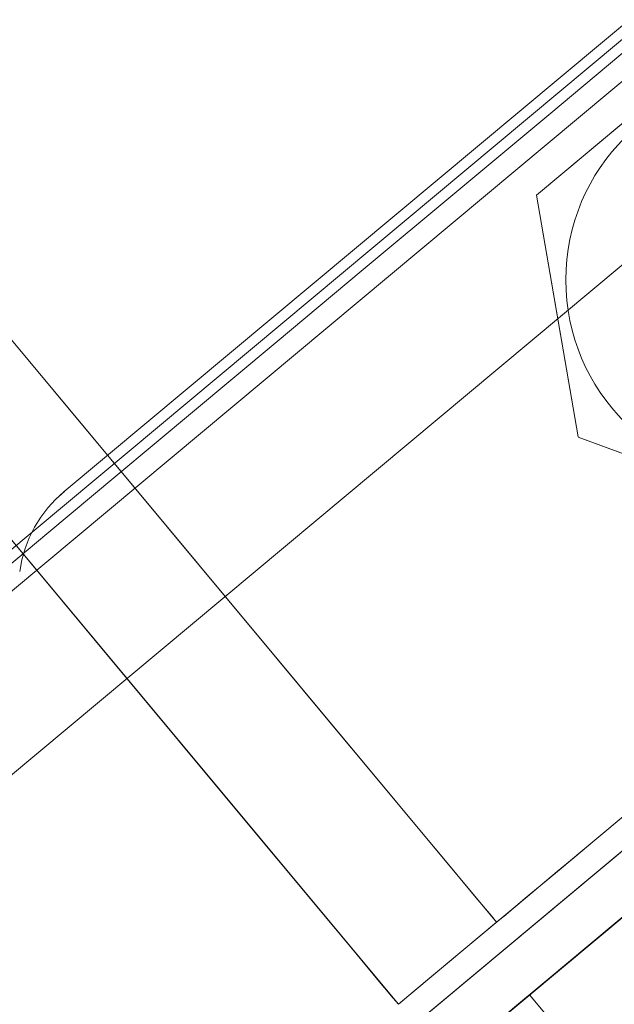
# Model space of a CAD drawing. Header units: millimetres. Extents: x -125266 to 274256, y -711690 to -301689.
# Tile 54 of 256: x -53293 to -53279, y -361070 to -361047. Entities that reach past the tile are written whole.
import ezdxf

# ---------------------------------------------------------------- set-up
doc = ezdxf.new("R2010")
doc.units = ezdxf.units.MM
doc.linetypes.add('CONTINOUS', pattern=[0])
for name, color, linetype, lineweight in [('AD Wall', 8, 'Continuous', 15), ('ARCH', 7, 'Continuous', 0), ('Equipment', 8, 'Continuous', 0), ('MEPTEK HVAC-Kitchen Fresh Air Duct', 3, 'Continuous', 30), ('MEPTEK-TEXT1', 7, 'Continuous', 30)]:
    doc.layers.add(name, color=color, linetype=linetype, lineweight=lineweight)
doc.layers.add('Light Equipment', color=8, linetype='Continuous')
doc.styles.get("Standard").update_dxf_attribs({"font": 'ARIALN.TTF'})
doc.styles.add('Times New Roman', font='times.ttf', dxfattribs={"height": 150})
doc.dimstyles.new('ARA-125', dxfattribs={"dimtxt": 200, "dimasz": 75, "dimexe": 0, "dimexo": 75, "dimgap": 7.5, "dimtad": 0, "dimdec": 0, "dimrnd": 5, "dimdsep": 46, "dimtxsty": 'Times New Roman', "dimblk": 'ARCHTICK', "dimcen": 56.25, "dimdle": 56.25, "dimclrd": 256, "dimclre": 256, "dimclrt": 256, "dimazin": 3, "dimtfac": 1, "dimtdec": 0, "dimtix": 1, "dimtmove": 1, "dimatfit": 3, "dimfxl": 0, "dimtolj": 1, "dimlwd": -1, "dimlwe": 0, "dimarcsym": 0})
pattern_1 = [(22.867872, (419150.544, -703283.92), (-30.845707, 73.1364), [])]

# ---------------------------------------------------------------- blocks, each defined once
blk = doc.blocks.new('A$Cf0359734')
at = {"layer": 'Equipment', "extrusion": (0, 0, -1), "elevation": -15}
for points in [[(-610.078, 1224.798, -3.802846), (-1131.035, 947.449, 3.802846)], [(-563.585, 1106.137, -3.146449), (-1057.949, 842.946, 3.146449)]]:
    blk.add_lwpolyline(points, format="xyb", close=True, dxfattribs=at)
for points in [[(-591.722, 1158.987, -3.538831), (-1086.084, 895.797), (-1091.774, 906.486), (-1091.58, 906.121), (-1086.084, 895.797), (-1084.559, 898.382), (-1083.015, 900.957), (-1081.46, 903.525), (-1079.888, 906.087), (-1078.303, 908.636), (-1076.702, 911.181)], [(-1077.22, 914.233), (-1087.359, 908.836), (-1091.168, 906.808, 3.626728), (-598.019, 1169.352)], [(-597.218, 1169.311, -3.616317), (-1091.58, 906.121), (-1091.532, 906.208), (-1091.475, 906.293), (-1091.426, 906.38), (-1091.369, 906.465), (-1091.32, 906.552), (-1091.272, 906.639), (-1091.215, 906.724), (-1091.168, 906.808), (-598.022, 1169.351)], [(-597.218, 1169.31, -3.616317), (-1091.582, 906.12, 3.616317), (-597.219, 1169.312)], [(-591.722, 1158.988, -3.538831), (-1086.084, 895.795), (-1084.554, 898.384), (-1083.015, 900.956), (-1081.455, 903.526), (-1079.889, 906.086), (-1078.304, 908.635), (-1076.703, 911.179)], [(-599.158, 1041.719, -0.011713), (-984.646, 836.489), (-990.409, 833.326), (-995.883, 829.759), (-1000.962, 825.886), (-1005.713, 821.665), (-1011.224, 815.871), (-1016.164, 809.592), (-1020.378, 803.047), (-1023.979, 796.101), (-1025.529, 792.694), (-1080.437, 895.526, 3.572618), (-594.649, 1154.151, -3.572618), (-1080.436, 895.526, 3.572618), (-594.65, 1154.151, -3.572618), (-1080.31, 895.593), (-1031.842, 804.552), (-1031.857, 804.516), (-1031.842, 804.552)], [(-546.271, 1063.035, -2.890001), (-1031.776, 804.429), (-1025.527, 792.692)]]:
    blk.add_lwpolyline(points, format="xyb", dxfattribs=at)
for points in [[(-696.698, 249.523), (-698.107, 252.171), (-274.369, 477.762), (-698.107, 252.171), (-698.135, 252.224), (-698.214, 252.372), (-698.344, 252.615), (-698.519, 252.944), (-698.733, 253.346), (-698.978, 253.806), (-699.243, 254.304), (-699.516, 254.818), (-699.243, 254.304), (-698.978, 253.806), (-698.733, 253.346), (-698.519, 252.944), (-698.344, 252.615), (-698.214, 252.372), (-698.135, 252.224), (-698.107, 252.171)], [(-698.106, 252.17), (-696.697, 249.522), (-272.959, 475.114), (-696.697, 249.522)], [(-698.105, 252.172), (-697.936, 252.262), (-697.438, 252.527), (-696.617, 252.964), (-695.521, 253.547), (-694.182, 254.26), (-692.657, 255.072), (-691, 255.954), (-689.279, 256.87), (-283.198, 473.062), (-689.279, 256.87), (-691, 255.954), (-692.657, 255.072), (-694.182, 254.26), (-695.521, 253.547), (-696.617, 252.964), (-697.438, 252.527), (-697.936, 252.262)], [(-281.788, 470.414), (-687.87, 254.222)], [(-703.608, 292.297), (-681.519, 250.806)], [(-682.423, 250.892), (-704.042, 291.499)], [(-684.913, 257.698), (-699.784, 285.63)], [(-710.327, 275.123), (-699.517, 254.82)], [(-710.327, 275.123), (-699.517, 254.82)], [(-695.598, 263.423), (-692.554, 268.298), (-695.257, 273.375), (-694.279, 271.538), (-692.903, 268.955), (-692.554, 268.298), (-694.185, 265.683)], [(-701.343, 263.617), (-698.679, 263.526), (-695.598, 263.42)], [(-684.651, 255.571), (-684.596, 255.838), (-684.565, 256.113), (-684.562, 256.386), (-684.585, 256.66), (-684.635, 256.932), (-684.7, 257.196), (-684.795, 257.451), (-684.914, 257.7), (-684.795, 257.451), (-684.7, 257.196), (-684.635, 256.932), (-684.585, 256.66), (-684.562, 256.386), (-684.565, 256.113), (-684.596, 255.838)], [(-699.516, 254.817), (-698.966, 253.784), (-698.439, 252.794), (-697.951, 251.878), (-697.523, 251.074), (-697.174, 250.417), (-696.911, 249.925), (-696.751, 249.623), (-696.697, 249.522), (-696.528, 249.613), (-696.025, 249.88), (-695.209, 250.314), (-694.114, 250.898), (-692.774, 251.611), (-691.249, 252.423), (-689.592, 253.305), (-687.872, 254.221), (-689.592, 253.305), (-691.249, 252.423), (-692.774, 251.611), (-694.114, 250.898), (-695.209, 250.314), (-696.025, 249.88), (-696.528, 249.613), (-696.697, 249.522), (-696.751, 249.623), (-696.911, 249.925), (-697.174, 250.417), (-697.523, 251.074), (-697.951, 251.878), (-698.439, 252.794), (-698.966, 253.784)]]:
    blk.add_lwpolyline(points, close=True, dxfattribs=at)
for points in [[(-684.654, 225.624), (-725.758, 302.831)], [(-684.655, 225.625), (-725.758, 302.832), (-726.817, 302.268)], [(-725.759, 302.831), (-726.818, 302.268), (-685.714, 225.061)], [(-726.817, 302.267), (-685.714, 225.06)], [(-683.551, 245.987), (-708.741, 293.302), (-709.115, 294.21), (-709.306, 295.169), (-709.299, 296.151), (-709.112, 297.114), (-708.73, 298.017), (-708.184, 298.831), (-707.494, 299.524), (-706.676, 300.069)], [(-703.599, 291.733), (-703.515, 291.574), (-703.261, 291.098), (-702.841, 290.309), (-702.263, 289.224), (-701.536, 287.858), (-700.671, 286.232), (-699.681, 284.374), (-698.582, 282.309), (-697.393, 280.075), (-696.13, 277.703), (-694.816, 275.236), (-693.469, 272.706), (-692.111, 270.154), (-690.763, 267.623), (-689.45, 265.156), (-688.187, 262.784), (-686.998, 260.55), (-685.898, 258.485), (-684.909, 256.627), (-684.044, 255.001)], [(-683.55, 245.985), (-708.739, 293.3)], [(-715.912, 281.782), (-715.824, 281.618), (-715.562, 281.126), (-715.134, 280.321), (-714.542, 279.209), (-713.803, 277.822), (-712.927, 276.175), (-711.932, 274.307), (-710.835, 272.247), (-709.66, 270.039), (-708.423, 267.715), (-707.154, 265.333), (-705.869, 262.919), (-704.598, 260.531), (-703.363, 258.212), (-702.188, 256.004), (-701.091, 253.945), (-700.096, 252.076), (-699.22, 250.429)], [(-701.091, 253.944), (-700.096, 252.075), (-699.219, 250.428)], [(-699.462, 250.885), (-699.547, 251.044), (-699.806, 251.531), (-700.229, 252.325), (-700.807, 253.41), (-701.526, 254.76), (-702.368, 256.343), (-703.31, 258.112), (-704.333, 260.034), (-705.407, 262.051), (-706.512, 264.126), (-707.614, 266.196), (-708.69, 268.218), (-709.711, 270.135), (-710.655, 271.909), (-711.495, 273.486), (-712.214, 274.836), (-712.792, 275.922), (-713.217, 276.721), (-713.474, 277.203), (-713.561, 277.367), (-716.208, 275.958), (-713.561, 277.367)], [(-692.553, 268.296), (-692.553, 268.296)], [(-695.597, 263.421), (-695.597, 263.421)], [(-684.914, 257.7), (-684.914, 257.7)], [(-703.104, 257.725), (-688.653, 230.582)], [(-684.65, 255.57), (-684.65, 255.57)], [(-699.518, 254.817), (-699.518, 254.817)], [(-699.518, 254.817), (-699.518, 254.817)], [(-698.108, 252.17), (-698.108, 252.17)], [(-698.108, 252.17), (-698.108, 252.17)], [(-697.111, 246.468), (-697.57, 247.331), (-698.01, 248.157), (-698.419, 248.925), (-698.774, 249.592), (-699.064, 250.137), (-699.284, 250.55), (-699.417, 250.799), (-699.462, 250.884), (-702.109, 249.474)], [(-699.463, 250.885), (-699.463, 250.885)], [(-702.11, 249.474), (-699.463, 250.883)]]:
    blk.add_lwpolyline(points, dxfattribs=at)
at = {"layer": 'Equipment', "extrusion": (0, 0, -1)}
blk.add_circle((-698.304, 268.495, -15), 4.711, dxfattribs=at)
for centre, radius, start, end in [((-625.132, 625.132, -15), 625.132, 145.142558, 90.917696), ((-624.647, 624.948, -15), 545.055, 148.86045, 87.1998), ((-624.649, 624.946, -15), 545.055, 148.86045, 87.1998), ((-624.649, 624.946, -15), 545.055, 148.86045, 87.1998), ((-624.649, 624.946, -15), 545.055, 148.86045, 87.1998), ((-624.648, 624.948, -15), 535.053, 147.01591, 89.04434), ((-624.648, 624.948, -15), 535.053, 147.01591, 89.04434)]:
    blk.add_arc(centre, radius, start, end, dxfattribs=at)
blk = doc.blocks.new('ARCH')
at = {"layer": 'AD Wall', "lineweight": 0}
h = blk.add_hatch(dxfattribs=at)
h.set_pattern_fill('ANSI31', color=256, scale=25, angle=-22.1321)
h.set_pattern_definition(pattern_1)
edge = h.paths.add_edge_path()
edge.add_arc((-53209.777, -360694.998), 761.132, 66.950176, 372.725314)
edge.add_line((-52467.341, -360527.338), (-52564.885, -360549.366))
edge.add_arc((-53209.777, -360694.998), 661.132, -293.049824, 12.725314, ccw=False)
edge.add_line((-52950.923, -360086.648), (-52911.77, -359994.631))
h = blk.add_hatch(dxfattribs=at)
h.set_pattern_fill('ANSI31', color=256, scale=25, angle=-22.1321)
h.set_pattern_definition(pattern_1)
edge = h.paths.add_edge_path()
edge.add_arc((-53209.777, -360694.998), 761.132, 66.950176, 372.725314)
edge.add_line((-52467.341, -360527.338), (-52564.885, -360549.366))
edge.add_arc((-53209.777, -360694.998), 661.132, -293.049824, 12.725314, ccw=False)
edge.add_line((-52950.923, -360086.648), (-52911.77, -359994.631))
at = {"layer": 'AD Wall', "lineweight": 0, "extrusion": (0, 0, -1)}
for radius in [761.132, 761.132, 661.132, 661.132]:
    blk.add_arc((53209.777, -360694.998, -5.049), radius, 167.274686, 113.049824, dxfattribs=at)
at = {"layer": 'Light Equipment', "lineweight": 0, "extrusion": (0, 0, -1), "elevation": -5.049}
for points in [[(52997.285, -360133.855, -3.802846), (52619.203, -360587.036, 3.802846)], [(53085.056, -360226.257, -3.146449), (52726.274, -360656.304, 3.146449)]]:
    blk.add_lwpolyline(points, format="xyb", close=True, dxfattribs=at)
for points in [[(52681.566, -360597.53), (52674.208, -360606.349), (52671.443, -360609.663, 3.626728), (53029.343, -360180.672)], [(53030.101, -360180.409, -3.616317), (52671.32, -360610.454), (52671.332, -360610.355), (52671.353, -360610.255), (52671.365, -360610.156), (52671.386, -360610.056), (52671.399, -360609.957), (52671.411, -360609.858), (52671.432, -360609.758), (52671.443, -360609.663), (53029.342, -360180.674)], [(53030.101, -360180.41, -3.616317), (52671.318, -360610.456, 3.616317), (53030.101, -360180.408)], [(53039.081, -360187.901, -3.538831), (52680.301, -360617.948), (52680.744, -360614.974), (52681.2, -360612.012), (52681.677, -360609.043), (52682.163, -360606.082), (52682.671, -360603.124), (52683.196, -360600.164)], [(53039.082, -360187.901, -3.538831), (52680.301, -360617.947), (52671.003, -360610.189), (52671.321, -360610.454), (52680.301, -360617.947), (52680.74, -360614.977), (52681.2, -360612.01), (52681.673, -360609.046), (52682.163, -360606.081), (52682.671, -360603.122), (52683.196, -360600.162)], [(53076.373, -360299.33, -0.011713), (52796.609, -360634.668), (52792.462, -360639.77), (52788.735, -360645.136), (52785.489, -360650.637), (52782.678, -360656.337), (52779.757, -360663.781), (52777.546, -360671.458), (52776.108, -360679.109), (52775.39, -360686.899), (52775.238, -360690.639), (52685.634, -360616.071, 3.572618), (53038.192, -360193.484, -3.572618), (52685.634, -360616.07, 3.572618), (53038.191, -360193.484, -3.572618), (52685.726, -360615.961), (52764.922, -360682.033), (52764.921, -360682.072), (52764.922, -360682.033)], [(53117.333, -360259.66, -2.890001), (52765.029, -360682.122), (52775.24, -360690.64)]]:
    blk.add_lwpolyline(points, format="xyb", dxfattribs=at)
for points in [[(53284.476, -361069.902), (53282.173, -361067.981), (53589.699, -360699.371), (53282.173, -361067.981), (53282.127, -361067.943), (53281.998, -361067.835), (53281.786, -361067.658), (53281.501, -361067.42), (53281.151, -361067.128), (53280.75, -361066.794), (53280.317, -361066.433), (53279.87, -361066.06), (53280.317, -361066.433), (53280.75, -361066.794), (53281.151, -361067.128), (53281.501, -361067.42), (53281.786, -361067.658), (53281.998, -361067.835), (53282.127, -361067.943), (53282.173, -361067.981)], [(53282.174, -361067.982), (53284.477, -361069.903), (53592.003, -360701.293), (53284.477, -361069.903)], [(53282.174, -361067.979), (53282.297, -361067.832), (53282.659, -361067.399), (53283.254, -361066.685), (53284.05, -361065.732), (53285.022, -361064.567), (53286.128, -361063.24), (53287.331, -361061.799), (53288.58, -361060.302), (53583.291, -360707.051), (53288.58, -361060.302), (53287.331, -361061.799), (53286.128, -361063.24), (53285.022, -361064.567), (53284.05, -361065.732), (53283.254, -361066.685), (53282.659, -361067.399), (53282.297, -361067.832)], [(53585.595, -360708.973), (53290.883, -361062.224)], [(53261.96, -361032.884), (53298.053, -361062.996)], [(53297.182, -361063.257), (53261.858, -361033.786)], [(53292.312, -361057.891), (53268.014, -361037.619)], [(53280.258, -361056.613), (53281.241, -361050.95), (53276.824, -361047.265), (53278.422, -361048.598), (53280.67, -361050.473), (53281.241, -361050.95), (53280.715, -361053.987)], [(53262.206, -361051.323), (53279.869, -361066.059)], [(53262.206, -361051.323), (53279.869, -361066.059)], [(53274.863, -361058.598), (53277.365, -361057.677), (53280.259, -361056.616)], [(53293.357, -361059.762), (53293.307, -361059.494), (53293.232, -361059.228), (53293.132, -361058.973), (53293.008, -361058.729), (53292.859, -361058.495), (53292.699, -361058.275), (53292.514, -361058.075), (53292.31, -361057.889), (53292.514, -361058.075), (53292.699, -361058.275), (53292.859, -361058.495), (53293.008, -361058.729), (53293.132, -361058.973), (53293.232, -361059.228), (53293.307, -361059.494)], [(53279.871, -361066.061), (53280.769, -361066.81), (53281.63, -361067.529), (53282.427, -361068.193), (53283.127, -361068.777), (53283.698, -361069.254), (53284.127, -361069.611), (53284.389, -361069.83), (53284.477, -361069.903), (53284.6, -361069.756), (53284.965, -361069.318), (53285.556, -361068.609), (53286.352, -361067.656), (53287.324, -361066.49), (53288.43, -361065.164), (53289.633, -361063.722), (53290.882, -361062.226), (53289.633, -361063.722), (53288.43, -361065.164), (53287.324, -361066.49), (53286.352, -361067.656), (53285.556, -361068.609), (53284.965, -361069.318), (53284.6, -361069.756), (53284.477, -361069.903), (53284.389, -361069.83), (53284.127, -361069.611), (53283.698, -361069.254), (53283.127, -361068.777), (53282.427, -361068.193), (53281.63, -361067.529), (53280.769, -361066.81)]]:
    blk.add_lwpolyline(points, close=True, dxfattribs=at)
for points in [[(53262.18, -361033.403), (53262.319, -361033.518), (53262.733, -361033.864), (53263.419, -361034.436), (53264.363, -361035.224), (53265.552, -361036.215), (53266.966, -361037.395), (53268.582, -361038.744), (53270.378, -361040.242), (53272.322, -361041.864), (53274.385, -361043.585), (53276.531, -361045.375), (53278.733, -361047.212), (53280.952, -361049.064), (53283.154, -361050.901), (53285.3, -361052.691), (53287.363, -361054.412), (53289.307, -361056.034), (53291.103, -361057.532), (53292.72, -361058.881), (53294.133, -361060.061)], [(53297.986, -361068.225), (53256.827, -361033.886), (53256.138, -361033.186), (53255.6, -361032.37), (53255.236, -361031.458), (53255.047, -361030.495), (53255.061, -361029.515), (53255.259, -361028.556), (53255.638, -361027.653), (53256.19, -361026.841)], [(53304.636, -361087.503), (53237.474, -361031.471)], [(53304.635, -361087.503), (53237.473, -361031.471), (53236.704, -361032.392)], [(53237.472, -361031.471), (53236.704, -361032.392), (53303.866, -361088.424)], [(53236.705, -361032.393), (53303.867, -361088.425)], [(53297.988, -361068.226), (53256.829, -361033.888)], [(53254.524, -361047.259), (53254.667, -361047.378), (53255.095, -361047.736), (53255.795, -361048.32), (53256.763, -361049.127), (53257.969, -361050.133), (53259.402, -361051.328), (53261.027, -361052.685), (53262.819, -361054.179), (53264.739, -361055.781), (53266.761, -361057.468), (53268.834, -361059.197), (53270.934, -361060.949), (53273.011, -361062.682), (53275.028, -361064.365), (53276.949, -361065.967), (53278.74, -361067.462), (53280.366, -361068.818), (53281.798, -361070.013)], [(53278.741, -361067.463), (53280.367, -361068.819), (53281.799, -361070.014)], [(53281.402, -361069.683), (53281.264, -361069.567), (53280.84, -361069.214), (53280.149, -361068.638), (53279.205, -361067.85), (53278.031, -361066.87), (53276.653, -361065.721), (53275.115, -361064.438), (53273.443, -361063.043), (53271.689, -361061.579), (53269.883, -361060.073), (53268.083, -361058.571), (53266.323, -361057.103), (53264.656, -361055.712), (53263.113, -361054.425), (53261.741, -361053.28), (53260.566, -361052.3), (53259.622, -361051.512), (53258.927, -361050.932), (53258.508, -361050.583), (53258.365, -361050.464), (53256.444, -361052.766), (53258.365, -361050.464)], [(53281.242, -361050.952), (53281.242, -361050.952)], [(53280.259, -361056.615), (53280.259, -361056.615)], [(53292.311, -361057.889), (53292.311, -361057.889)], [(53293.357, -361059.762), (53293.357, -361059.762)], [(53275.451, -361064.718), (53299.064, -361084.418)], [(53279.869, -361066.061), (53279.869, -361066.061)], [(53279.869, -361066.061), (53279.869, -361066.061)], [(53282.172, -361067.982), (53282.172, -361067.982)], [(53282.172, -361067.982), (53282.172, -361067.982)], [(53285.244, -361072.888), (53284.493, -361072.262), (53283.775, -361071.662), (53283.107, -361071.105), (53282.527, -361070.621), (53282.052, -361070.225), (53281.693, -361069.926), (53281.477, -361069.745), (53281.403, -361069.684), (53279.482, -361071.986)], [(53281.402, -361069.683), (53281.402, -361069.683)], [(53279.481, -361071.987), (53281.402, -361069.685)]]:
    blk.add_lwpolyline(points, dxfattribs=at)
at = {"layer": 'Light Equipment', "lineweight": 0, "extrusion": (0, 0, -1)}
blk.add_circle((53275.84, -361052.934, -5.049), 4.711, dxfattribs=at)
for centre, radius, start, end in [((53209.26, -360695.008, -5.049), 625.132, 167.274686, 113.049824), ((53209.779, -360694.995, -5.049), 545.055, 170.99258, 109.33193), ((53209.777, -360694.998, -5.049), 545.055, 170.99258, 109.33193), ((53209.777, -360694.998, -5.049), 545.055, 170.99258, 109.33193), ((53209.777, -360694.998, -5.049), 545.055, 170.99258, 109.33193), ((53209.778, -360694.996, -5.049), 535.053, 169.14804, 111.17647), ((53209.778, -360694.996, -5.049), 535.053, 169.14804, 111.17647)]:
    blk.add_arc(centre, radius, start, end, dxfattribs=at)
at = {"layer": 'Equipment', "rotation": 337.8678715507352}
blk.add_blockref('A$Cf0359734', (-54023.845, -361038.564, -9.95), dxfattribs=at)
blk = doc.blocks.new('_ArchTick')
at = {"color": 0, "linetype": 'ByBlock', "const_width": 0.15}
blk.add_lwpolyline([(-0.5, -0.5), (0.5, 0.5)], dxfattribs=at)

msp = doc.modelspace()

# ---------------------------------------------------------------- block references
at = {"layer": 'ARCH'}
msp.add_blockref('ARCH', (0, 0), dxfattribs=at)

# ---------------------------------------------------------------- texts
at = {"layer": 'MEPTEK-TEXT1', "char_height": 350, "attachment_point": 1}
for s, insert, width in [('{\\fCalibri|b0|i0|c0|p34;\\H1.28571x;\\C1;GENERAL GUIDELINES-HVAC :\\P\\fArial Narrow|b0|i0|c0|p34;\\H0.88889x;\\C256;\\P\\fCalibri|b0|i0|c0|p34;\\C4;DUCTING :\\H0.875x;\\P\\pi-1050,l1050,t1050;\\C256;1.^IDUCTING SHALL BE IN ACCORDANCE WITH IS 655, GALVANIZED IRON SHEET TO BE USED FOR ALL DUCTING WORKS. THERMAL INSULATION ON DUCTS SHALL BE 19 MM THICK. CLOSED CELL CLASS “O” BS 476 PART 6-7 FM APPROVED NITRILE RUBBER ELASTOMERIC INSULATION THERMAL CONDUCTIVITY 0.033 WATTS PER METER-KELVIN (W/(M.K)) AT 0°C FOR AIR CONDITIONING DUCTING. \\P2.^ITHERMAL INSULATION ON KITCHEN EXHAUST DUCTING SHALL BE 80 MM THICK ALUMINUM FOIL FACED RESIN BONDED FIBRE GLASS WOOL OF DENSITY NOT LESS THAN 48 KG/M3.\\P3.^ITHERMAL INSULATION ON FRESH AIR, SUPPLY AIR AND RETURN AIR SHALL BE 19MM THICK CLOSED CELL ANTI-MICROBIAL CLASS “O” BS 476 AND PART 6 & 7 FM APPROVED NITRILE RUBBER ELASTOMERIC INSULATION THERMAL CONDUCTIVITY 0.033 WATTS PER METER-KELVIN (W/ (M\\fArial|b0|i0|c0|p34;.\\fCalibri|b0|i0|c0|p34;K)) AT 0°C.\\P4.^IAPPROPRIATE NUMBER OF TRAP DOORS SHALL BE PROVIDED IN KITCHEN EXHAUST DUCTING FOR OIL/GREASE CLEANING PURPOSE.\\P5.^IDUCTING INSTALLATION WITH RESPECT TO FRESH AIR INTAKE, KITCHEN EXHAUST OUT FROM LOCATION UP TO LOUVERS AT FAÇADE SHALL BE IN THE SCOPE OF CONCESSIONER INCLUDING AIR WASHER, EXHAUST FAN SECTION DRY SCRUBBER ETC.\\P6.^IEACH AND EVERY KITCHEN EXHAUST HOOD SHOULD BE EQUIPPED WITH UL LISTED, WET CHEMICAL BASED, MECHANICALLY OPERATED, AUTOMATIC FIRE SUPPRESSION SYSTEM. SEPARATE DRAWING TO BE SUBMITTED FOR HOOD SUPPRESSION SYSTEM.\\P7.^ISUPPORTING OF DUCTING TO BE DONE WITH USING ANGLE 50X 50 X 5MM AND TIE ROD OF SIZE MINIMUM 10 MM DIA/ AS PER DUCT SIZE.\\P8.^IPOST COMPLETION OF ONSITE WORK, CONCESSIONAIRE HAS TO SHARE TESTING AND COMMISSIONING REPORT WITH DIAL.\\P9.^IINTEGRATION WITH FIRE ALARM SYSTEM, SO THAT AHU GET SWITCHED OFF IN CASE OF ANY FIRE INCIDENT.\\P10.^IFOR EQUIPMENT PLACEMENT STRUCTURAL DETAILS TO BE APPROVED BY STRUCTURAL CONSULTANT AND SAME TO BE SHARE WITH DIAL.\\P11.^ITRAP DOOR WITH PROPER ACCESS TO BE PROVIDED FOR FILTER AND COPPER COIL CLEANING.\\P12.^IKITCHEN VENTILATION SHALL COMPLY TO NFPA 96 GUIDELINE.}', (-102876.109, -301696.901), 28043.42879), ('{\\fCalibri|b0|i0|c0|p34;\\H1.28571x;\\C1;CHILLED WATER PIPING:-\\H0.77778x;\\P\\pi-1050,l1050,t1050;\\C256;1.^ICHILLED WATER PIPING SHALL BE CONFIRMING TO IS:1239 PART I CLASS ‘C’ HEAVY AND FITTING SHALL BE CONFORMING TO ASTM A-105,3000LBS SOCKET WELD END (UP TO 50MM) & 1S:1239 PART-II HEAVY/ASTM A-234 WPB, GR.B BUTT WELD FITTING ( ABOVE 50NB PIPE SIZE)\\P2.^IPIPING CONNECTION SHOULD BE SOCKET WELDED UP TO 50NB SIZE AND SHALL BE BUTT WELD ABOVE 50NB PIPE SIZE. PIPE FLANGES SHOULD BE CONFIRMING TO ASTM A-105 # 150 SORF AND FLANGE DIMENSION SHOULD BE IN ACCORDANCE WITH ASME/ANSI B 16.5 (150 SORF), FITTING TO FITTING WELDING IS NOT ALLOWED. NOZZLE CONNECTIONS/THREDOLETS/WELDOLETS ARE NOT ALLOWED BY PUNCTURING THE PIPE. ONLY EQUAL/UNEQUAL TEE’S SHALL BE USED FOR BRANCH CONNECTION FROM HEADER. SOCKET WELD END TEE SHOULD BE USED FOR BRANCH CONNECTION (UP-TO -50NB PIPE SIZE) W.R.T TO PRESSURE GAUGE/TEMPERATURE GAUGE/AIR VENT/DRAIN POINT ETC.\\P3.^IPOST INSTALLATION CLEARANCE BY DIAL, CHW PIPING SHALL BE TESTED @15KGF/CM2 HYDROSTATICS PRESSURE FOR 24HRS HOLD TIME AND TESTING SHOULD BE WITNESSED TO DIAL TEAM.\\P4.^ITHERMAL INSULATION ON CHW AND CONDENSATE DRAIN PIPING LINE SHALL BE 25MM THICK. CLOSED CELL ANTI-MICROBIAL CLASS “O” BS 476 AND PART 6 & 7 FM APPROVED NITRILE RUBBER ELASTOMERIC INSULATION THERMAL CONDUCTIVITY 0.033 WATTS PER METER-KELVIN (W/ (M\\fArial|b0|i0|c0|p34;⋅\\fCalibri|b0|i0|c0|p34;K)) AT 0°C.\\P5.^ICONDENSATE DRAIN PIPING SHALL BE COMPLYING TO IS 4985 CLASS 3 UPVC PIPE. SOLVENT CEMENT COMPLYING WITH ASTM D2564 SHALL BE USED FOR JOINTS.\\P6.^IFOR CEILING SUSPENDED CHILLED WATER PIPE:  PIPE SHOULD BE HANGED WITH TIE ROD OF SIZE MINIMUM 10 MM DIA.}', (-102709.024, -319968.004), 24849.35391)]:
    msp.add_mtext(s, dxfattribs=dict(at, insert=insert, width=width))

# ---------------------------------------------------------------- leaders
at = {"layer": 'MEPTEK HVAC-Kitchen Fresh Air Duct', "linetype": 'CONTINOUS', "lineweight": -2, "ltscale": 25}
msp.add_leader([(-54089.525, -360808.891), (-54089.525, -362709.219), (-53079.775, -362709.219)], dimstyle='ARA-125', override={"dimtxt": 150, "dimasz": 150}, dxfattribs=at)

doc.saveas('drawing.dxf')
